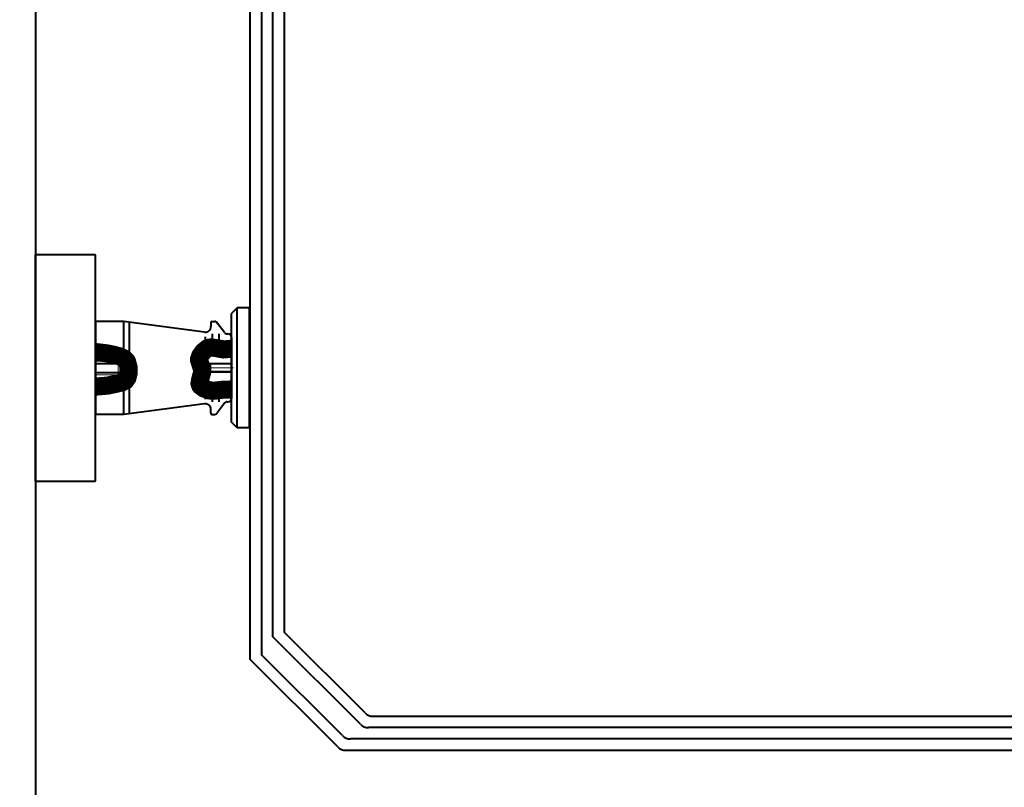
# Model space of a CAD drawing. Header units: millimetres. Extents: x 0 to 594, y 0 to 420.
# Tile 27 of 50: x 267 to 289, y 103 to 120. Entities that reach past the tile are written whole.
import ezdxf

# ---------------------------------------------------------------- set-up
doc = ezdxf.new("R2010")
doc.units = ezdxf.units.MM
for name, pattern in [('K5LT_AXLED', [17.302989, 12.802989, -1.5, 1.5, -1.5]), ('K5LT_BASIC', [0]), ('K5LT_THIN', [0])]:
    doc.linetypes.add(name, pattern=pattern)
doc.styles.add('KDIMTEXTSTYLE', font='GOST_AU.SHX', dxfattribs={"width": 0.96, "oblique": 15, "height": 5})
doc.dimstyles.new('KDIMSTYLE (0.03)', dxfattribs={"dimtxt": 5, "dimasz": 1, "dimexe": 2, "dimexo": 0, "dimgap": 1, "dimtad": 1, "dimlfac": 40, "dimtxsty": 'KDIMTEXTSTYLE', "dimsah": 1, "dimcen": 0, "dimdle": 1, "dimadec": 0, "dimazin": 0, "dimtfac": 0.667, "dimtmove": 0, "dimatfit": 3, "dimfxl": 1, "dimtvp": 1, "dimtfill": 1, "dimtolj": 1, "dimtzin": 0, "dimarcsym": 0})

# ---------------------------------------------------------------- blocks, each defined once
blk = doc.blocks.new('KDIMARROW_03')
at = {"color": 0, "linetype": 'K5LT_BASIC', "lineweight": 40}
blk.add_line((-1.061, -1.061), (1.061, 1.061), dxfattribs=at)
at = {"color": 0, "linetype": 'K5LT_THIN', "lineweight": 18}
for q in [(-1, 0), (2, 0)]:
    blk.add_line((0, 0), q, dxfattribs=at)
blk = doc.blocks.new('U152')
at = {"color": 5, "linetype": 'K5LT_BASIC', "lineweight": 40, "true_color": 0x0000ff}
for p, q in [((269.041, 114.895), (267.708, 114.895)), ((267.708, 114.895), (267.708, 109.895)), ((269.041, 109.895), (269.041, 114.895)), ((267.708, 109.895), (269.041, 109.895))]:
    blk.add_line(p, q, dxfattribs=at)

msp = doc.modelspace()

# ---------------------------------------------------------------- linework, layer by layer
at = {"color": 5, "linetype": 'K5LT_BASIC', "lineweight": 40, "true_color": 0x0000ff}
for p, q in [((272.46005, 105.95945), (272.46011, 140.15945)), ((272.71036, 139.90919), (272.7103, 106.06274)), ((272.96005, 106.45945), (272.9601, 139.65945)), ((273.21036, 139.40919), (273.2103, 106.56274)), ((267.71036, 135.8769), (267.71036, 52.8769)), ((272.16558, 113.71925), (272.04064, 113.59431)), ((272.16558, 113.71925), (272.04064, 113.59431)), ((272.16558, 113.71925), (272.04064, 113.59431)), ((272.16558, 113.71925), (272.04064, 113.59431)), ((272.16558, 113.71925), (272.04064, 113.59431)), ((272.16558, 113.71925), (272.04064, 113.59431)), ((272.04064, 111.19547), (272.04064, 113.59431)), ((272.04064, 111.19547), (272.04064, 113.59431)), ((272.04064, 111.19547), (272.04064, 113.59431)), ((272.04064, 111.19547), (272.04064, 113.59431)), ((272.04064, 111.19547), (272.04064, 113.59431)), ((272.04064, 111.19547), (272.04064, 113.59431)), ((272.44045, 113.71925), (272.16558, 113.71925)), ((272.44045, 113.71925), (272.16558, 113.71925)), ((272.44045, 113.71925), (272.16558, 113.71925)), ((272.45759, 113.71925), (272.16558, 113.71925)), ((272.44045, 113.71925), (272.16558, 113.71925)), ((272.44045, 113.71925), (272.16558, 113.71925)), ((272.16558, 111.07053), (272.16558, 113.71925)), ((272.16558, 111.07053), (272.16558, 113.71925)), ((272.16558, 111.07053), (272.16558, 113.71925)), ((272.16558, 111.07053), (272.16558, 113.71925)), ((272.16558, 111.07053), (272.16558, 113.71925)), ((272.16558, 111.07053), (272.16558, 113.71925)), ((272.44045, 111.07053), (272.44045, 113.71925)), ((272.44045, 111.07053), (272.44045, 113.71925)), ((272.44045, 111.07053), (272.44045, 113.71925)), ((272.44045, 111.07053), (272.44045, 113.71925)), ((272.44045, 111.07053), (272.44045, 113.71925)), ((269.04064, 113.41989), (269.04064, 111.36989)), ((269.66564, 113.41989), (269.04064, 113.41989)), ((269.04064, 113.41989), (269.04064, 111.36989)), ((269.66564, 113.41989), (269.04064, 113.41989)), ((269.04064, 113.41989), (269.04064, 111.36989)), ((269.66564, 113.41989), (269.04064, 113.41989)), ((269.04064, 113.41989), (269.04064, 111.36989)), ((269.66564, 113.41989), (269.04064, 113.41989)), ((269.04064, 113.41989), (269.04064, 111.36989)), ((269.66564, 113.41989), (269.04064, 113.41989)), ((269.04064, 113.41989), (269.04064, 111.36989)), ((269.66564, 113.41989), (269.04064, 113.41989)), ((271.44954, 113.18822), (269.66564, 113.41989)), ((269.66564, 112.62529), (269.66564, 113.41989)), ((271.44954, 113.18822), (269.66564, 113.41989)), ((269.66564, 112.62529), (269.66564, 113.41989)), ((271.44954, 113.18822), (269.66564, 113.41989)), ((269.66564, 112.62529), (269.66564, 113.41989)), ((271.44954, 113.18822), (269.66564, 113.41989)), ((269.66564, 112.62529), (269.66564, 113.41989)), ((271.44954, 113.18822), (269.66564, 113.41989)), ((269.66564, 112.62529), (269.66564, 113.41989)), ((271.44954, 113.18822), (269.66564, 113.41989)), ((269.66564, 112.62529), (269.66564, 113.41989)), ((269.79064, 111.38613), (269.79064, 113.40366)), ((269.79064, 111.38613), (269.79064, 113.40366)), ((269.79064, 111.38613), (269.79064, 113.40366)), ((269.79064, 111.38613), (269.79064, 113.40366)), ((269.79064, 111.38613), (269.79064, 113.40366)), ((269.79064, 111.38613), (269.79064, 113.40366)), ((271.59064, 113.39489), (271.59064, 113.31218)), ((271.59064, 113.39489), (271.59064, 113.31218)), ((271.59064, 113.39489), (271.59064, 113.31218)), ((271.59064, 113.39489), (271.59064, 113.31218)), ((271.59064, 113.39489), (271.59064, 113.31218)), ((271.59064, 113.39489), (271.59064, 113.31218)), ((271.61564, 113.41989), (271.66929, 113.41989)), ((271.61564, 113.41989), (271.66929, 113.41989)), ((271.61564, 113.41989), (271.66929, 113.41989)), ((271.61564, 113.41989), (271.66929, 113.41989)), ((271.61564, 113.41989), (271.66929, 113.41989)), ((271.61564, 113.41989), (271.66929, 113.41989)), ((271.88955, 113.17481), (271.73637, 113.37843)), ((271.88955, 113.17481), (271.73637, 113.37843)), ((271.88955, 113.17481), (271.73637, 113.37843)), ((271.88955, 113.17481), (271.73637, 113.37843)), ((271.88955, 113.17481), (271.73637, 113.37843)), ((271.88955, 113.17481), (271.73637, 113.37843)), ((271.46624, 112.80017), (271.46624, 113.08239)), ((271.46624, 112.80017), (271.46624, 113.08239)), ((271.46624, 112.80017), (271.46624, 113.08239)), ((271.46624, 112.80017), (271.46624, 113.08239)), ((271.46624, 112.80017), (271.46624, 113.08239)), ((271.46624, 112.80017), (271.46624, 113.08239)), ((271.61624, 113.14489), (271.61624, 112.84797)), ((271.61624, 113.14489), (271.61624, 112.84797)), ((271.61624, 113.14489), (271.61624, 112.84797)), ((271.61624, 113.14489), (271.61624, 112.84797)), ((271.61624, 113.14489), (271.61624, 112.84797)), ((271.61624, 113.14489), (271.61624, 112.84797)), ((271.76624, 113.14489), (271.76624, 112.81671)), ((271.76624, 113.14489), (271.76624, 112.81671)), ((271.76624, 113.14489), (271.76624, 112.81671)), ((271.76624, 113.14489), (271.76624, 112.81671)), ((271.76624, 113.14489), (271.76624, 112.81671)), ((271.76624, 113.14489), (271.76624, 112.81671)), ((271.91624, 112.95739), (271.91624, 112.80586)), ((271.91624, 112.95739), (271.91624, 112.80586)), ((271.91624, 112.95739), (271.91624, 112.80586)), ((271.91624, 112.95739), (271.91624, 112.80586)), ((271.91624, 112.95739), (271.91624, 112.80586)), ((271.91624, 112.95739), (271.91624, 112.80586)), ((271.94949, 113.14489), (271.96564, 113.14489)), ((271.94949, 113.14489), (271.96564, 113.14489)), ((271.94949, 113.14489), (271.96564, 113.14489)), ((271.94949, 113.14489), (271.96564, 113.14489)), ((271.94949, 113.14489), (271.96564, 113.14489)), ((271.94949, 113.14489), (271.96564, 113.14489)), ((272.04064, 111.71989), (272.04064, 113.06989)), ((272.04064, 111.71989), (272.04064, 113.06989)), ((272.04064, 111.71989), (272.04064, 113.06989)), ((272.04064, 111.71989), (272.04064, 113.06989)), ((272.04064, 111.71989), (272.04064, 113.06989)), ((272.04064, 111.71989), (272.04064, 113.06989)), ((272.04064, 113.06989), (272.04064, 111.71989)), ((272.04064, 113.06989), (272.04064, 111.71989)), ((272.04064, 113.06989), (272.04064, 111.71989)), ((272.04064, 113.06989), (272.04064, 111.71989)), ((272.04064, 113.06989), (272.04064, 111.71989)), ((272.04064, 113.06989), (272.04064, 111.71989)), ((269.04064, 112.49489), (269.54064, 112.49489)), ((269.04064, 112.49489), (269.54064, 112.49489)), ((269.04064, 112.49489), (269.54064, 112.49489)), ((269.04064, 112.49489), (269.54064, 112.49489)), ((269.04064, 112.49489), (269.54064, 112.49489)), ((269.04064, 112.49489), (269.54064, 112.49489)), ((269.04064, 112.29489), (269.54064, 112.29489)), ((269.04064, 112.29489), (269.54064, 112.29489)), ((269.04064, 112.29489), (269.54064, 112.29489)), ((269.04064, 112.29489), (269.54064, 112.29489)), ((269.04064, 112.29489), (269.54064, 112.29489)), ((269.04064, 112.29489), (269.54064, 112.29489)), ((269.54064, 112.49489), (269.59064, 112.49489)), ((269.54064, 112.49489), (269.59064, 112.49489)), ((269.54064, 112.49489), (269.59064, 112.49489)), ((269.54064, 112.49489), (269.59064, 112.49489)), ((269.54064, 112.49489), (269.59064, 112.49489)), ((269.54064, 112.49489), (269.59064, 112.49489)), ((269.54064, 112.29489), (269.59064, 112.29489)), ((269.54064, 112.29489), (269.59064, 112.29489)), ((269.54064, 112.29489), (269.59064, 112.29489)), ((269.54064, 112.29489), (269.59064, 112.29489)), ((269.54064, 112.29489), (269.59064, 112.29489)), ((269.54064, 112.29489), (269.59064, 112.29489)), ((269.59064, 112.29489), (269.59064, 112.49489)), ((269.59064, 112.49489), (269.66564, 112.39489)), ((269.59064, 112.29489), (269.59064, 112.49489)), ((269.59064, 112.49489), (269.66564, 112.39489)), ((269.59064, 112.29489), (269.59064, 112.49489)), ((269.59064, 112.49489), (269.66564, 112.39489)), ((269.59064, 112.29489), (269.59064, 112.49489)), ((269.59064, 112.49489), (269.66564, 112.39489)), ((269.59064, 112.29489), (269.59064, 112.49489)), ((269.59064, 112.49489), (269.66564, 112.39489)), ((269.59064, 112.29489), (269.59064, 112.49489)), ((269.59064, 112.49489), (269.66564, 112.39489)), ((269.59064, 112.29489), (269.66564, 112.39489)), ((269.59064, 112.29489), (269.66564, 112.39489)), ((269.59064, 112.29489), (269.66564, 112.39489)), ((269.59064, 112.29489), (269.66564, 112.39489)), ((269.59064, 112.29489), (269.66564, 112.39489)), ((269.59064, 112.29489), (269.66564, 112.39489)), ((271.46624, 112.39489), (271.54064, 112.48239)), ((271.46624, 112.39489), (271.54064, 112.48239)), ((271.46624, 112.39489), (271.54064, 112.48239)), ((271.46624, 112.39489), (271.54064, 112.48239)), ((271.46624, 112.39489), (271.54064, 112.48239)), ((271.46624, 112.39489), (271.54064, 112.48239)), ((271.54064, 112.30739), (271.46624, 112.39489)), ((271.54064, 112.30739), (271.46624, 112.39489)), ((271.54064, 112.30739), (271.46624, 112.39489)), ((271.54064, 112.30739), (271.46624, 112.39489)), ((271.54064, 112.30739), (271.46624, 112.39489)), ((271.54064, 112.30739), (271.46624, 112.39489)), ((271.59064, 112.48239), (271.54064, 112.48239)), ((271.54064, 112.30739), (271.54064, 112.48239)), ((271.59064, 112.48239), (271.54064, 112.48239)), ((271.54064, 112.30739), (271.54064, 112.48239)), ((271.59064, 112.48239), (271.54064, 112.48239)), ((271.54064, 112.30739), (271.54064, 112.48239)), ((271.59064, 112.48239), (271.54064, 112.48239)), ((271.54064, 112.30739), (271.54064, 112.48239)), ((271.59064, 112.48239), (271.54064, 112.48239)), ((271.54064, 112.30739), (271.54064, 112.48239)), ((271.59064, 112.48239), (271.54064, 112.48239)), ((271.54064, 112.30739), (271.54064, 112.48239)), ((271.59064, 112.30739), (271.54064, 112.30739)), ((271.59064, 112.30739), (271.54064, 112.30739)), ((271.59064, 112.30739), (271.54064, 112.30739)), ((271.59064, 112.30739), (271.54064, 112.30739)), ((271.59064, 112.30739), (271.54064, 112.30739)), ((271.59064, 112.30739), (271.54064, 112.30739)), ((272.04064, 112.48239), (271.59064, 112.48239)), ((272.04064, 112.48239), (271.59064, 112.48239)), ((272.04064, 112.48239), (271.59064, 112.48239)), ((272.04064, 112.48239), (271.59064, 112.48239)), ((272.04064, 112.48239), (271.59064, 112.48239)), ((272.04064, 112.48239), (271.59064, 112.48239)), ((272.04064, 112.30739), (271.59064, 112.30739)), ((272.04064, 112.30739), (271.59064, 112.30739)), ((272.04064, 112.30739), (271.59064, 112.30739)), ((272.04064, 112.30739), (271.59064, 112.30739)), ((272.04064, 112.30739), (271.59064, 112.30739)), ((272.04064, 112.30739), (271.59064, 112.30739)), ((269.66564, 111.36989), (269.66564, 112.09327)), ((269.66564, 111.36989), (269.66564, 112.09327)), ((269.66564, 111.36989), (269.66564, 112.09327)), ((269.66564, 111.36989), (269.66564, 112.09327)), ((269.66564, 111.36989), (269.66564, 112.09327)), ((269.66564, 111.36989), (269.66564, 112.09327)), ((271.46624, 111.70739), (271.46624, 111.92689)), ((271.46624, 111.70739), (271.46624, 111.92689)), ((271.46624, 111.70739), (271.46624, 111.92689)), ((271.46624, 111.70739), (271.46624, 111.92689)), ((271.46624, 111.70739), (271.46624, 111.92689)), ((271.46624, 111.70739), (271.46624, 111.92689)), ((271.61624, 111.89008), (271.61624, 111.64489)), ((271.61624, 111.89008), (271.61624, 111.64489)), ((271.61624, 111.89008), (271.61624, 111.64489)), ((271.61624, 111.89008), (271.61624, 111.64489)), ((271.61624, 111.89008), (271.61624, 111.64489)), ((271.61624, 111.89008), (271.61624, 111.64489)), ((271.76624, 111.90528), (271.76624, 111.64489)), ((271.76624, 111.90528), (271.76624, 111.64489)), ((271.76624, 111.90528), (271.76624, 111.64489)), ((271.76624, 111.90528), (271.76624, 111.64489)), ((271.76624, 111.90528), (271.76624, 111.64489)), ((271.76624, 111.90528), (271.76624, 111.64489)), ((271.91624, 111.91579), (271.91624, 111.83239)), ((271.91624, 111.91579), (271.91624, 111.83239)), ((271.91624, 111.91579), (271.91624, 111.83239)), ((271.91624, 111.91579), (271.91624, 111.83239)), ((271.91624, 111.91579), (271.91624, 111.83239)), ((271.91624, 111.91579), (271.91624, 111.83239)), ((271.94949, 111.64489), (271.96564, 111.64489)), ((271.94949, 111.64489), (271.96564, 111.64489)), ((271.94949, 111.64489), (271.96564, 111.64489)), ((271.94949, 111.64489), (271.96564, 111.64489)), ((271.94949, 111.64489), (271.96564, 111.64489)), ((271.94949, 111.64489), (271.96564, 111.64489)), ((271.44954, 111.60157), (269.66564, 111.36989)), ((271.44954, 111.60157), (269.66564, 111.36989)), ((271.44954, 111.60157), (269.66564, 111.36989)), ((271.44954, 111.60157), (269.66564, 111.36989)), ((271.44954, 111.60157), (269.66564, 111.36989)), ((271.44954, 111.60157), (269.66564, 111.36989)), ((271.59064, 111.39489), (271.59064, 111.47761)), ((271.59064, 111.39489), (271.59064, 111.47761)), ((271.59064, 111.39489), (271.59064, 111.47761)), ((271.59064, 111.39489), (271.59064, 111.47761)), ((271.59064, 111.39489), (271.59064, 111.47761)), ((271.59064, 111.39489), (271.59064, 111.47761)), ((271.88955, 111.61498), (271.73637, 111.41135)), ((271.88955, 111.61498), (271.73637, 111.41135)), ((271.88955, 111.61498), (271.73637, 111.41135)), ((271.88955, 111.61498), (271.73637, 111.41135)), ((271.88955, 111.61498), (271.73637, 111.41135)), ((271.88955, 111.61498), (271.73637, 111.41135)), ((269.66564, 111.36989), (269.04064, 111.36989)), ((269.66564, 111.36989), (269.04064, 111.36989)), ((269.66564, 111.36989), (269.04064, 111.36989)), ((269.66564, 111.36989), (269.04064, 111.36989)), ((269.66564, 111.36989), (269.04064, 111.36989)), ((269.66564, 111.36989), (269.04064, 111.36989)), ((271.61564, 111.36989), (271.66929, 111.36989)), ((271.61564, 111.36989), (271.66929, 111.36989)), ((271.61564, 111.36989), (271.66929, 111.36989)), ((271.61564, 111.36989), (271.66929, 111.36989)), ((271.61564, 111.36989), (271.66929, 111.36989)), ((271.61564, 111.36989), (271.66929, 111.36989)), ((272.16558, 111.07053), (272.04064, 111.19547)), ((272.16558, 111.07053), (272.04064, 111.19547)), ((272.16558, 111.07053), (272.04064, 111.19547)), ((272.16558, 111.07053), (272.04064, 111.19547)), ((272.16558, 111.07053), (272.04064, 111.19547)), ((272.16558, 111.07053), (272.04064, 111.19547)), ((272.44045, 111.07053), (272.16558, 111.07053)), ((272.44045, 111.07053), (272.16558, 111.07053)), ((272.44045, 111.07053), (272.16558, 111.07053)), ((272.44045, 111.07053), (272.16558, 111.07053)), ((272.44045, 111.07053), (272.16558, 111.07053)), ((272.45759, 111.07053), (272.16558, 111.07053)), ((274.89437, 104.52513), (272.96005, 106.45945)), ((274.99792, 104.77513), (273.2103, 106.56274)), ((274.49792, 104.27513), (272.7103, 106.06274)), ((274.39437, 104.02513), (272.46005, 105.95945)), ((275.1747, 104.7019), (295.96036, 104.7019)), ((296.02812, 104.4519), (275.07114, 104.4519)), ((296.02812, 104.2019), (274.6747, 104.2019)), ((274.57114, 103.9519), (295.96036, 103.9519))]:
    msp.add_line(p, q, dxfattribs=at)
at = {"color": 5, "linetype": 'K5LT_THIN', "lineweight": 18, "true_color": 0x0000ff}
for p, q in [((269.04064, 112.54489), (269.54064, 112.54489)), ((269.04064, 112.54489), (269.54064, 112.54489)), ((269.04064, 112.54489), (269.54064, 112.54489)), ((269.04064, 112.54489), (269.54064, 112.54489)), ((269.04064, 112.54489), (269.54064, 112.54489)), ((269.04064, 112.54489), (269.54064, 112.54489)), ((269.54064, 112.54489), (269.54064, 112.24489)), ((269.54064, 112.54489), (269.54064, 112.24489)), ((269.54064, 112.54489), (269.54064, 112.24489)), ((269.54064, 112.54489), (269.54064, 112.24489)), ((269.54064, 112.54489), (269.54064, 112.24489)), ((269.54064, 112.54489), (269.54064, 112.24489)), ((271.59064, 112.49489), (272.04064, 112.49489)), ((271.59064, 112.29489), (271.59064, 112.49489)), ((271.59064, 112.49489), (272.04064, 112.49489)), ((271.59064, 112.29489), (271.59064, 112.49489)), ((271.59064, 112.49489), (272.04064, 112.49489)), ((271.59064, 112.29489), (271.59064, 112.49489)), ((271.59064, 112.49489), (272.04064, 112.49489)), ((271.59064, 112.29489), (271.59064, 112.49489)), ((271.59064, 112.49489), (272.04064, 112.49489)), ((271.59064, 112.29489), (271.59064, 112.49489)), ((271.59064, 112.49489), (272.04064, 112.49489)), ((271.59064, 112.29489), (271.59064, 112.49489)), ((271.59064, 112.29489), (272.04064, 112.29489)), ((271.59064, 112.29489), (272.04064, 112.29489)), ((271.59064, 112.29489), (272.04064, 112.29489)), ((271.59064, 112.29489), (272.04064, 112.29489)), ((271.59064, 112.29489), (272.04064, 112.29489)), ((271.59064, 112.29489), (272.04064, 112.29489)), ((269.54064, 112.24489), (269.04064, 112.24489)), ((269.54064, 112.24489), (269.04064, 112.24489)), ((269.54064, 112.24489), (269.04064, 112.24489)), ((269.54064, 112.24489), (269.04064, 112.24489)), ((269.54064, 112.24489), (269.04064, 112.24489)), ((269.54064, 112.24489), (269.04064, 112.24489))]:
    msp.add_line(p, q, dxfattribs=at)
at = {"color": 30, "linetype": 'K5LT_AXLED', "lineweight": 18, "true_color": 0xff8000}
msp.add_line((272.08524, 112.39489), (271.44064, 112.39489), dxfattribs=at)
msp.add_line((272.08524, 112.39489), (271.44064, 112.39489), dxfattribs=at)
msp.add_line((272.08524, 112.39489), (271.44064, 112.39489), dxfattribs=at)
msp.add_line((272.08524, 112.39489), (271.44064, 112.39489), dxfattribs=at)
msp.add_line((272.08524, 112.39489), (271.44064, 112.39489), dxfattribs=at)
msp.add_line((272.08524, 112.39489), (271.44064, 112.39489), dxfattribs=at)
at = {"color": 5, "linetype": 'K5LT_BASIC', "true_color": 0x0000ff, "const_width": 0.4}
for points in [[(269.04064, 111.98278), (269.3057, 112.00462), (269.48231, 112.04214), (269.63152, 112.0797), (269.70412, 112.1179), (269.74461, 112.17802), (269.76891, 112.27644), (269.76786, 112.41423), (269.73579, 112.53276), (269.72803, 112.54711), (269.67348, 112.60248), (269.57824, 112.64898), (269.4281, 112.68941), (269.28864, 112.71704), (269.05349, 112.74452), (269.04064, 112.74489)], [(269.04064, 111.98278), (269.3057, 112.00462), (269.48231, 112.04214), (269.63152, 112.0797), (269.70412, 112.1179), (269.74461, 112.17802), (269.76891, 112.27644), (269.76786, 112.41423), (269.73579, 112.53276), (269.72803, 112.54711), (269.67348, 112.60248), (269.57824, 112.64898), (269.4281, 112.68941), (269.28864, 112.71704), (269.05349, 112.74452), (269.04064, 112.74489)], [(269.04064, 111.98278), (269.3057, 112.00462), (269.48231, 112.04214), (269.63152, 112.0797), (269.70412, 112.1179), (269.74461, 112.17802), (269.76891, 112.27644), (269.76786, 112.41423), (269.73579, 112.53276), (269.72803, 112.54711), (269.67348, 112.60248), (269.57824, 112.64898), (269.4281, 112.68941), (269.28864, 112.71704), (269.05349, 112.74452), (269.04064, 112.74489)], [(269.04064, 111.98278), (269.3057, 112.00462), (269.48231, 112.04214), (269.63152, 112.0797), (269.70412, 112.1179), (269.74461, 112.17802), (269.76891, 112.27644), (269.76786, 112.41423), (269.73579, 112.53276), (269.72803, 112.54711), (269.67348, 112.60248), (269.57824, 112.64898), (269.4281, 112.68941), (269.28864, 112.71704), (269.05349, 112.74452), (269.04064, 112.74489)], [(269.04064, 111.98278), (269.3057, 112.00462), (269.48231, 112.04214), (269.63152, 112.0797), (269.70412, 112.1179), (269.74461, 112.17802), (269.76891, 112.27644), (269.76786, 112.41423), (269.73579, 112.53276), (269.72803, 112.54711), (269.67348, 112.60248), (269.57824, 112.64898), (269.4281, 112.68941), (269.28864, 112.71704), (269.05349, 112.74452), (269.04064, 112.74489)], [(269.04064, 111.98278), (269.3057, 112.00462), (269.48231, 112.04214), (269.63152, 112.0797), (269.70412, 112.1179), (269.74461, 112.17802), (269.76891, 112.27644), (269.76786, 112.41423), (269.73579, 112.53276), (269.72803, 112.54711), (269.67348, 112.60248), (269.57824, 112.64898), (269.4281, 112.68941), (269.28864, 112.71704), (269.05349, 112.74452), (269.04064, 112.74489)], [(272.04064, 111.91869), (271.84669, 111.91345), (271.67723, 111.89313), (271.55401, 111.89795), (271.43848, 111.93937), (271.35617, 111.99961), (271.35466, 112.00161), (271.33799, 112.05356), (271.34944, 112.13209), (271.39241, 112.28778), (271.39519, 112.35242), (271.37042, 112.43363), (271.32638, 112.56873), (271.32711, 112.58466), (271.3535, 112.66398), (271.42086, 112.758), (271.51835, 112.83409), (271.52421, 112.83689), (271.59361, 112.84936), (271.69425, 112.83377), (271.87169, 112.80381), (272.04064, 112.81909)], [(272.04064, 111.91869), (271.84669, 111.91345), (271.67723, 111.89313), (271.55401, 111.89795), (271.43848, 111.93937), (271.35617, 111.99961), (271.35466, 112.00161), (271.33799, 112.05356), (271.34944, 112.13209), (271.39241, 112.28778), (271.39519, 112.35242), (271.37042, 112.43363), (271.32638, 112.56873), (271.32711, 112.58466), (271.3535, 112.66398), (271.42086, 112.758), (271.51835, 112.83409), (271.52421, 112.83689), (271.59361, 112.84936), (271.69425, 112.83377), (271.87169, 112.80381), (272.04064, 112.81909)], [(272.04064, 111.91869), (271.84669, 111.91345), (271.67723, 111.89313), (271.55401, 111.89795), (271.43848, 111.93937), (271.35617, 111.99961), (271.35466, 112.00161), (271.33799, 112.05356), (271.34944, 112.13209), (271.39241, 112.28778), (271.39519, 112.35242), (271.37042, 112.43363), (271.32638, 112.56873), (271.32711, 112.58466), (271.3535, 112.66398), (271.42086, 112.758), (271.51835, 112.83409), (271.52421, 112.83689), (271.59361, 112.84936), (271.69425, 112.83377), (271.87169, 112.80381), (272.04064, 112.81909)], [(272.04064, 111.91869), (271.84669, 111.91345), (271.67723, 111.89313), (271.55401, 111.89795), (271.43848, 111.93937), (271.35617, 111.99961), (271.35466, 112.00161), (271.33799, 112.05356), (271.34944, 112.13209), (271.39241, 112.28778), (271.39519, 112.35242), (271.37042, 112.43363), (271.32638, 112.56873), (271.32711, 112.58466), (271.3535, 112.66398), (271.42086, 112.758), (271.51835, 112.83409), (271.52421, 112.83689), (271.59361, 112.84936), (271.69425, 112.83377), (271.87169, 112.80381), (272.04064, 112.81909)], [(272.04064, 111.91869), (271.84669, 111.91345), (271.67723, 111.89313), (271.55401, 111.89795), (271.43848, 111.93937), (271.35617, 111.99961), (271.35466, 112.00161), (271.33799, 112.05356), (271.34944, 112.13209), (271.39241, 112.28778), (271.39519, 112.35242), (271.37042, 112.43363), (271.32638, 112.56873), (271.32711, 112.58466), (271.3535, 112.66398), (271.42086, 112.758), (271.51835, 112.83409), (271.52421, 112.83689), (271.59361, 112.84936), (271.69425, 112.83377), (271.87169, 112.80381), (272.04064, 112.81909)], [(272.04064, 111.91869), (271.84669, 111.91345), (271.67723, 111.89313), (271.55401, 111.89795), (271.43848, 111.93937), (271.35617, 111.99961), (271.35466, 112.00161), (271.33799, 112.05356), (271.34944, 112.13209), (271.39241, 112.28778), (271.39519, 112.35242), (271.37042, 112.43363), (271.32638, 112.56873), (271.32711, 112.58466), (271.3535, 112.66398), (271.42086, 112.758), (271.51835, 112.83409), (271.52421, 112.83689), (271.59361, 112.84936), (271.69425, 112.83377), (271.87169, 112.80381), (272.04064, 112.81909)]]:
    msp.add_lwpolyline(points, dxfattribs=at)
at = {"color": 5, "linetype": 'K5LT_BASIC', "lineweight": 40, "true_color": 0x0000ff}
for centre, radius, start, end in [((271.61564, 113.39489), 0.025, 90, 180), ((271.61564, 113.39489), 0.025, 90, 180), ((271.61564, 113.39489), 0.025, 90, 180), ((271.61564, 113.39489), 0.025, 90, 180), ((271.61564, 113.39489), 0.025, 90, 180), ((271.61564, 113.39489), 0.025, 90, 180), ((271.61564, 113.39489), 0.025, 90, 180), ((271.61564, 113.39489), 0.025, 90, 180), ((271.61564, 113.39489), 0.025, 90, 180), ((271.61564, 113.39489), 0.025, 90, 180), ((271.61564, 113.39489), 0.025, 90, 180), ((271.61564, 113.39489), 0.025, 90, 180), ((271.66929, 113.34489), 0.075, 26.565051, 90), ((271.66929, 113.34489), 0.075, 26.565051, 90), ((271.66929, 113.34489), 0.075, 26.565051, 90), ((271.66929, 113.34489), 0.075, 26.565051, 90), ((271.66929, 113.34489), 0.075, 26.565051, 90), ((271.66929, 113.34489), 0.075, 26.565051, 90), ((271.46564, 113.31218), 0.125, 262.600405, 0), ((271.46564, 113.31218), 0.125, 262.600405, 0), ((271.46564, 113.31218), 0.125, 262.600405, 0), ((271.46564, 113.31218), 0.125, 262.600405, 0), ((271.46564, 113.31218), 0.125, 262.600405, 0), ((271.46564, 113.31218), 0.125, 262.600405, 0), ((271.94949, 113.21989), 0.075, 216.952044, 270), ((271.94949, 113.21989), 0.075, 216.952044, 270), ((271.94949, 113.21989), 0.075, 216.952044, 270), ((271.94949, 113.21989), 0.075, 216.952044, 270), ((271.94949, 113.21989), 0.075, 216.952044, 270), ((271.94949, 113.21989), 0.075, 216.952044, 270), ((271.96564, 113.06989), 0.075, 0, 90), ((271.96564, 113.06989), 0.075, 0, 90), ((271.96564, 113.06989), 0.075, 0, 90), ((271.96564, 113.06989), 0.075, 0, 90), ((271.96564, 113.06989), 0.075, 0, 90), ((271.96564, 113.06989), 0.075, 0, 90), ((271.96564, 113.06989), 0.075, 0, 90), ((271.96564, 113.06989), 0.075, 0, 90), ((271.96564, 113.06989), 0.075, 0, 90), ((271.96564, 113.06989), 0.075, 0, 90), ((271.96564, 113.06989), 0.075, 0, 90), ((271.96564, 113.06989), 0.075, 0, 90), ((271.94949, 111.56989), 0.075, 90, 143.047956), ((271.94949, 111.56989), 0.075, 90, 143.047956), ((271.94949, 111.56989), 0.075, 90, 143.047956), ((271.94949, 111.56989), 0.075, 90, 143.047956), ((271.94949, 111.56989), 0.075, 90, 143.047956), ((271.94949, 111.56989), 0.075, 90, 143.047956), ((271.96564, 111.71989), 0.075, 270, 0), ((271.96564, 111.71989), 0.075, 270, 0), ((271.96564, 111.71989), 0.075, 270, 0), ((271.96564, 111.71989), 0.075, 270, 0), ((271.96564, 111.71989), 0.075, 270, 0), ((271.96564, 111.71989), 0.075, 270, 0), ((271.96564, 111.71989), 0.075, 270, 0), ((271.96564, 111.71989), 0.075, 270, 0), ((271.96564, 111.71989), 0.075, 270, 0), ((271.96564, 111.71989), 0.075, 270, 0), ((271.96564, 111.71989), 0.075, 270, 0), ((271.96564, 111.71989), 0.075, 270, 0), ((271.46564, 111.47761), 0.125, 0, 97.399595), ((271.46564, 111.47761), 0.125, 0, 97.399595), ((271.46564, 111.47761), 0.125, 0, 97.399595), ((271.46564, 111.47761), 0.125, 0, 97.399595), ((271.46564, 111.47761), 0.125, 0, 97.399595), ((271.46564, 111.47761), 0.125, 0, 97.399595), ((271.66929, 111.44489), 0.075, 270, 333.434949), ((271.66929, 111.44489), 0.075, 270, 333.434949), ((271.66929, 111.44489), 0.075, 270, 333.434949), ((271.66929, 111.44489), 0.075, 270, 333.434949), ((271.66929, 111.44489), 0.075, 270, 333.434949), ((271.66929, 111.44489), 0.075, 270, 333.434949), ((271.61564, 111.39489), 0.025, 180, 270), ((271.61564, 111.39489), 0.025, 180, 270), ((271.61564, 111.39489), 0.025, 180, 270), ((271.61564, 111.39489), 0.025, 180, 270), ((271.61564, 111.39489), 0.025, 180, 270), ((271.61564, 111.39489), 0.025, 180, 270), ((275.1747, 104.9519), 0.25, 225, 270), ((275.1747, 104.9519), 0.25, 225, 270), ((275.1747, 104.9519), 0.25, 225, 270), ((275.1747, 104.9519), 0.25, 225, 270), ((275.1747, 104.9519), 0.25, 225, 270), ((275.1747, 104.9519), 0.25, 225, 270), ((275.07114, 104.7019), 0.25, 225, 270), ((274.6747, 104.4519), 0.25, 225, 270), ((274.6747, 104.4519), 0.25, 225, 270), ((274.6747, 104.4519), 0.25, 225, 270), ((274.6747, 104.4519), 0.25, 225, 270), ((274.6747, 104.4519), 0.25, 225, 270), ((274.6747, 104.4519), 0.25, 225, 270), ((274.57114, 104.2019), 0.25, 225, 270)]:
    msp.add_arc(centre, radius, start, end, dxfattribs=at)

# ---------------------------------------------------------------- block references
msp.add_blockref('U152', (0, 0))

# ---------------------------------------------------------------- dimensions: what is measured, and where the dimension line sits
at = {"color": 5, "true_color": 0x0000ff}
msp.add_linear_dim(base=(259.24493, 154.1269), p1=(281.95414, 49.1269), p2=(261.36431, 154.1269), angle=90, location=(259.24493, 101.1269), dimstyle='KDIMSTYLE (0.03)', override={"dimexo": 2, "dimpost": '\\H3.5;\\W0.96;\\Q15;<>', "dimblk1": 'KDIMARROW_03', "dimblk2": 'KDIMARROW_03', "dimse1": 0, "dimse2": 0, "dimclrt": 7, "dimtolj": 1}, dxfattribs=at).render()

doc.saveas('drawing.dxf')
